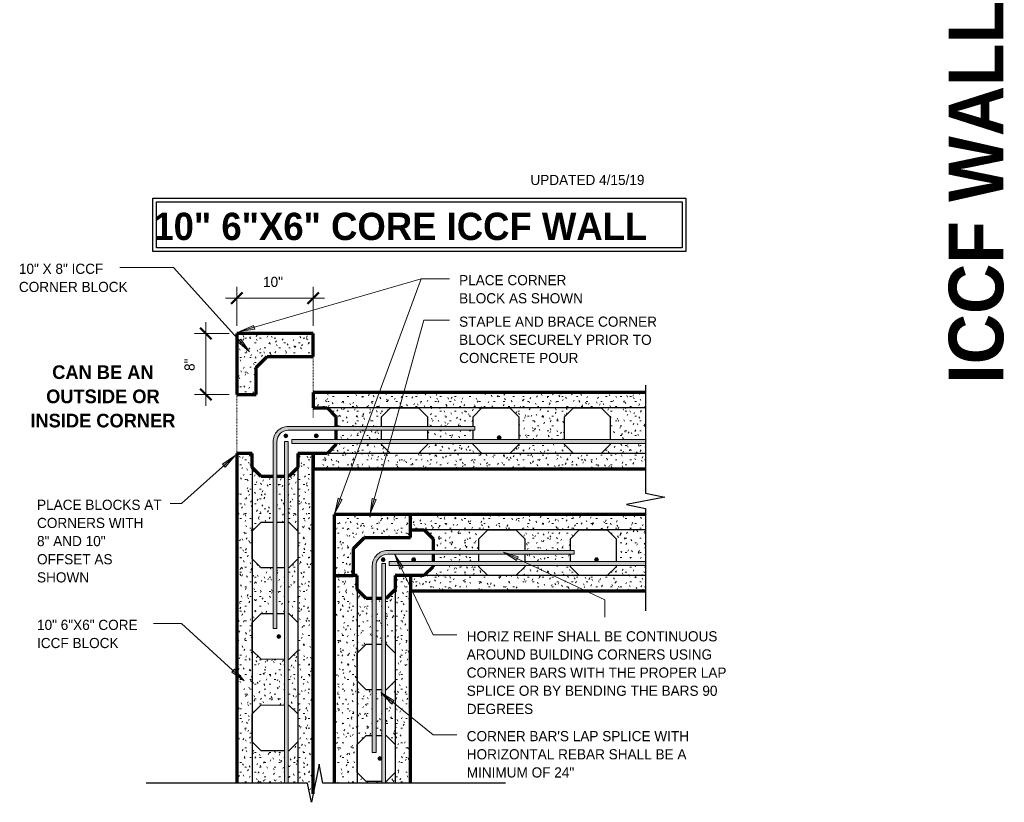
# Model space of a CAD drawing. Header units: inches. Extents: x 0 to 1357, y -35 to 287.
# Tile 10 of 13: x 847 to 976, y 9 to 112. Entities that reach past the tile are written whole.
import ezdxf

# ---------------------------------------------------------------- set-up
doc = ezdxf.new("R2010")
doc.units = ezdxf.units.IN
doc.header["$MEASUREMENT"] = 0
doc.linetypes.add('Hidden 1_16_', pattern=[0.09375, 0.0625, -0.03125])
doc.layers.add('A-ANNO-DIMS', color=1, linetype='Continuous')
for name, color, linetype, lineweight in [('A-ANNO-DIMS-16', 1, 'Continuous', 9), ('A-ANNO-TEXT', 2, 'Continuous', 9), ('A-DETL', 5, 'Hidden 1_16_', 9), ('A-DETL-GENF', 3, 'Continuous', 9), ('A-DETL-HLIN', 3, 'Continuous', 70), ('A-DETL-MLIN', 3, 'Continuous', 30)]:
    doc.layers.add(name, color=color, linetype=linetype, lineweight=lineweight)
doc.dimstyles.new('Linear_-_3_32__SBT', dxfattribs={"dimscale": 12, "dimtxt": 0.125, "dimasz": 0.18, "dimexe": 0.125, "dimexo": 0.005208, "dimgap": 0.083333, "dimtad": 1, "dimtoh": 1, "dimdec": 0, "dimzin": 3, "dimdsep": 46, "dimlunit": 4, "dimtxsty": 'Standard', "dimtsz": 0.088388, "dimcen": 0.09, "dimdle": 0.125, "dimazin": 1, "dimtfac": 1, "dimtdec": 0, "dimtmove": 0, "dimatfit": 3, "dimfxl": 0, "dimtvp": 1, "dimtolj": 1, "dimtzin": 0, "dimarcsym": 0})
pattern_1 = [(0, (724.329, 0), (2.56, 0.64), [0.211, -1.709, 0.211, -1.709, -10.24]), (0, (724.329, 0), (2.56, 0.64), [-3.84, 0.211, -3.629, 0.211, -1.709, -4.48]), (0, (724.329, 0), (2.56, 0.64), [-9.6, 0.211, -1.069, 0.211, -2.989]), (120, (725.289, 0.32), (-1.8342563, 1.897025), [0.211, -1.709, 0.211, -1.709, -10.24]), (120, (725.289, 0.32), (-1.8342563, 1.897025), [-3.84, 0.211, -3.629, 0.211, -1.709, -4.48]), (120, (725.289, 0.32), (-1.8342563, 1.897025), [-9.6, 0.211, -1.069, 0.211, -2.989]), (240, (725.609, 1.6), (-0.7257437, -2.537025), [0.211, -1.709, 0.211, -1.709, -10.24]), (240, (725.609, 1.6), (-0.7257437, -2.537025), [-3.84, 0.211, -3.629, 0.211, -1.709, -4.48]), (240, (725.609, 1.6), (-0.7257437, -2.537025), [-9.6, 0.211, -1.069, 0.211, -2.989])]

# ---------------------------------------------------------------- blocks, each defined once
blk = doc.blocks.new('Reinf Bar Eleva_NSTRUCTION0')
at = {"layer": 'A-DETL-GENF'}
blk.add_hatch(color=256, dxfattribs=at).paths.add_polyline_path([(31.33, 0), (31.33, 0.5), (2.5, 0.5), (2.5, 0)], flags=0)
for p, q in [((31.33, 0.5), (2.5, 0.5)), ((2.5, 0), (31.33, 0)), ((31.33, 0), (31.33, 0.5))]:
    blk.add_line(p, q, dxfattribs=at)
blk = doc.blocks.new('Reinf Bar Secti_NSTRUCTION0')
at = {"layer": 'A-DETL-GENF'}
h = blk.add_hatch(color=256, dxfattribs=at)
edge = h.paths.add_edge_path(flags=0)
edge.add_arc((0, 0), 0.25, 180, 360)
edge.add_arc((0, 0), 0.25, 0, 180)
for start, end in [(0, 180), (180, 0)]:
    blk.add_arc((0, 0), 0.25, start, end, dxfattribs=at)
blk = doc.blocks.new('Reinf Bar Eleva_NSTRUCTION1')
at = {"layer": 'A-DETL-GENF'}
blk.add_hatch(color=256, dxfattribs=at).paths.add_polyline_path([(52.29, 0), (52.29, 0.5), (18.61, 0.5), (18.61, 0)], flags=0)
for p, q in [((52.29, 0.5), (18.61, 0.5)), ((18.61, 0), (52.29, 0)), ((52.29, 0), (52.29, 0.5))]:
    blk.add_line(p, q, dxfattribs=at)
blk = doc.blocks.new('Reinf Bar Bend _NSTRUCTION0')
at = {"layer": 'A-DETL-GENF'}
h = blk.add_hatch(color=256, dxfattribs=at)
edge = h.paths.add_edge_path(flags=0)
edge.add_line((-1.5, 0.5), (-26, 0.5))
edge.add_line((-26, 0.5), (-26, 0))
edge.add_line((-26, 0), (-1.5, 0))
edge.add_spline(control_points=[(-1.5, 0), (-1.37, 0), (-1.17, -0.03), (-0.92, -0.11), (-0.75, -0.2), (-0.59, -0.31), (-0.44, -0.44), (-0.31, -0.59), (-0.2, -0.75), (-0.11, -0.92), (-0.03, -1.17), (0, -1.37), (0, -1.5)], knot_values=[0, 0, 0, 0, 0.404156, 0.595405, 0.783325, 0.976031, 1.175391, 1.374751, 1.567457, 1.755378, 1.946626, 2.350782, 2.350782, 2.350782, 2.350782], degree=3, periodic=0)
edge.add_line((0, -1.5), (0, -26))
edge.add_line((0, -26), (0.5, -26))
edge.add_line((0.5, -26), (0.5, -1.5))
edge.add_spline(control_points=[(0.5, -1.5), (0.5, -1.37), (0.48, -1.17), (0.42, -0.91), (0.35, -0.73), (0.27, -0.56), (0.16, -0.39), (0.05, -0.23), (-0.08, -0.08), (-0.23, 0.05), (-0.39, 0.16), (-0.56, 0.27), (-0.73, 0.35), (-0.91, 0.42), (-1.17, 0.48), (-1.37, 0.5), (-1.5, 0.5)], knot_values=[0, 0, 0, 0, 0.399354, 0.592814, 0.784392, 0.978725, 1.17682, 1.374914, 1.569247, 1.76358, 1.961675, 2.15977, 2.354103, 2.545681, 2.73914, 3.138495, 3.138495, 3.138495, 3.138495], degree=3, periodic=0)
for p, q in [((-1.5, 0.5), (-26, 0.5)), ((-26, 0.5), (-26, 0)), ((-26, 0), (-1.5, 0)), ((0, -1.5), (0, -26)), ((0.5, -26), (0.5, -1.5)), ((0, -26), (0.5, -26))]:
    blk.add_line(p, q, dxfattribs=at)
for radius, start in [(2, 0), (1.5, 360)]:
    blk.add_arc((-1.5, -1.5), radius, start, 90, dxfattribs=at)
blk = doc.blocks.new('Reinf Bar Eleva_NSTRUCTION2')
at = {"layer": 'A-DETL-GENF'}
blk.add_hatch(color=256, dxfattribs=at).paths.add_polyline_path([(52.29, 0), (52.29, 0.5), (5.83, 0.5), (5.83, 0)], flags=0)
for p, q in [((52.29, 0.5), (5.83, 0.5)), ((5.83, 0), (52.29, 0)), ((52.29, 0), (52.29, 0.5))]:
    blk.add_line(p, q, dxfattribs=at)
blk = doc.blocks.new('Reinf Bar Eleva_NSTRUCTION3')
at = {"layer": 'A-DETL-GENF'}
blk.add_hatch(color=256, dxfattribs=at).paths.add_polyline_path([(49.59, 0), (49.59, 0.5), (4.74, 0.5), (4.74, 0)], flags=0)
for p, q in [((49.59, 0.5), (4.74, 0.5)), ((4.74, 0), (49.59, 0)), ((49.59, 0), (49.59, 0.5))]:
    blk.add_line(p, q, dxfattribs=at)
blk = doc.blocks.new('Break Line1 - B_NSTRUCTION0')
at = {"layer": 'A-DETL-GENF', "lineweight": 30}
for p, q in [((-1, 0), (-0.5, 2.5)), ((-0.5, 2.5), (0.5, -2.5)), ((-15.17, 0), (-1, 0)), ((0.5, -2.5), (1, 0)), ((1, 0), (14.44, 0))]:
    blk.add_line(p, q, dxfattribs=at)
blk = doc.blocks.new('Break Line2 - B_NSTRUCTION0')
at = {"layer": 'A-DETL-GENF', "lineweight": 30}
for p, q in [((0.5, 2.5), (-0.5, -2.5)), ((1, 0), (0.5, 2.5)), ((-1, 0), (-22.19, 0)), ((-0.5, -2.5), (-1, 0)), ((24.99, 0), (1, 0))]:
    blk.add_line(p, q, dxfattribs=at)
blk = doc.blocks.new('DIMBLOCK1-ICCF _NSTRUCTION0')
at = {"layer": 'A-ANNO-DIMS-16'}
for p, q in [((875.61, 71.36), (875.61, 76.49)), ((885.61, 71.36), (885.61, 76.49)), ((874.11, 74.99), (887.11, 74.99)), ((875.61, 74.99), (875.61, 71.36)), ((885.61, 74.99), (885.61, 71.36))]:
    blk.add_line(p, q, dxfattribs=at)
at = {"layer": 'A-ANNO-DIMS-16', "lineweight": 50}
for p, q in [((875.61, 74.99), (874.86, 74.24)), ((875.61, 74.99), (876.36, 75.74)), ((885.61, 74.99), (884.86, 74.24)), ((885.61, 74.99), (886.36, 75.74))]:
    blk.add_line(p, q, dxfattribs=at)
at = {"layer": 'A-ANNO-DIMS-16', "color": 0, "insert": (879.04, 77.8), "char_height": 1.3341, "width": 3.7714, "attachment_point": 1, "line_spacing_factor": 1.070803}
blk.add_mtext('\\fStylus BT|b0|i0|c0|p34|;10"', dxfattribs=at)
blk = doc.blocks.new('DIMBLOCK2-ICCF _NSTRUCTION0')
at = {"layer": 'A-ANNO-DIMS-16', "lineweight": 50}
for p, q in [((871.54, 70.36), (870.79, 71.11)), ((871.54, 70.36), (872.29, 69.61)), ((871.54, 62.36), (870.79, 63.11)), ((871.54, 62.36), (872.29, 61.61))]:
    blk.add_line(p, q, dxfattribs=at)
at = {"layer": 'A-ANNO-DIMS-16'}
for p, q in [((871.54, 71.86), (871.54, 60.86)), ((874.61, 70.36), (870.04, 70.36)), ((871.54, 70.36), (874.61, 70.36)), ((874.61, 62.36), (870.04, 62.36)), ((871.54, 62.36), (874.61, 62.36))]:
    blk.add_line(p, q, dxfattribs=at)
at = {"layer": 'A-ANNO-DIMS-16', "color": 0, "insert": (868.73, 65.44), "char_height": 1.3341, "width": 2.2, "attachment_point": 1, "rotation": 90, "line_spacing_factor": 1.070803}
blk.add_mtext('\\fStylus BT|b0|i0|c0|p34|;8"', dxfattribs=at)

msp = doc.modelspace()

# ---------------------------------------------------------------- hatches: boundary and pattern name
at = {"layer": 'A-ANNO-TEXT'}
for points in [[(877.95, 70.93), (877.81, 71.43), (875.96, 70.62)], [(876.11, 69.62), (875.72, 69.27), (877.25, 67.96)], [(873.7, 53.2), (874.05, 52.8), (875.37, 54.33)], [(889.41, 48.59), (888.92, 48.77), (888.47, 46.8)], [(893.88, 48.58), (893.38, 48.72), (893.09, 46.72)], [(912.31, 40.57), (912.53, 41.05), (910.61, 41.66)], [(896.98, 39.43), (897.45, 39.66), (896.36, 41.35)], [(875.29, 26.3), (874.93, 25.91), (876.58, 24.76)], [(895.89, 21.77), (896.22, 22.18), (894.49, 23.23)]]:
    msp.add_hatch(color=7, dxfattribs=at).paths.add_polyline_path(points, flags=0)
at = {"layer": 'A-DETL-GENF'}
h = msp.add_hatch(dxfattribs=at)
h.set_pattern_fill('FP7_20', style=0, pattern_type=2)
h.set_pattern_definition(pattern_1)
h.paths.add_polyline_path([(875.61, 70.36), (875.61, 62.36), (878.12, 62.36), (878.12, 65.89), (879.58, 67.36), (885.61, 67.36), (885.61, 70.36)], flags=0)
h = msp.add_hatch(dxfattribs=at)
h.set_pattern_fill('FP7_20', style=0, pattern_type=2)
h.set_pattern_definition(pattern_1)
h.paths.add_polyline_path([(885.61, 62.61), (885.61, 60.61), (887.44, 60.61), (888.61, 59.43), (888.61, 58.16), (894.61, 58.16), (894.61, 59.43), (895.78, 60.61), (899.44, 60.61), (900.61, 59.43), (900.61, 58.16), (906.61, 58.16), (906.61, 59.43), (907.78, 60.61), (911.44, 60.61), (912.61, 59.43), (912.61, 56.44), (918.61, 56.44), (918.61, 59.43), (919.78, 60.61), (923.44, 60.61), (924.61, 59.43), (924.61, 56.44), (929.27, 56.44), (929.27, 62.61)], flags=0)
h = msp.add_hatch(dxfattribs=at)
h.set_pattern_fill('FP7_20', style=0, pattern_type=2)
h.set_pattern_definition(pattern_1)
h.paths.add_polyline_path([(894.61, 57.66), (888.61, 57.66), (888.61, 56.44), (894.61, 56.44)], flags=0)
h = msp.add_hatch(dxfattribs=at)
h.set_pattern_fill('FP7_20', style=0, pattern_type=2)
h.set_pattern_definition(pattern_1)
h.paths.add_polyline_path([(906.61, 57.66), (900.61, 57.66), (900.61, 56.44), (906.61, 56.44)], flags=0)
h = msp.add_hatch(dxfattribs=at)
h.set_pattern_fill('FP7_20', style=0, pattern_type=2)
h.set_pattern_definition(pattern_1)
h.paths.add_polyline_path([(888.61, 55.78), (887.44, 54.61), (885.61, 54.61), (885.61, 52.61), (929.27, 52.61), (929.27, 55.94), (924.61, 55.94), (924.61, 55.78), (923.44, 54.61), (919.78, 54.61), (918.61, 55.78), (918.61, 55.94), (912.61, 55.94), (912.61, 55.78), (911.44, 54.61), (907.78, 54.61), (906.61, 55.78), (906.61, 55.94), (900.61, 55.94), (900.61, 55.78), (899.44, 54.61), (895.78, 54.61), (894.61, 55.78), (894.61, 55.94), (888.61, 55.94)], flags=0)
h = msp.add_hatch(dxfattribs=at)
h.set_pattern_fill('FP7_20', style=0, pattern_type=2)
h.set_pattern_definition(pattern_1)
h.paths.add_polyline_path([(878.78, 51.61), (877.61, 52.78), (877.61, 54.61), (875.61, 54.61), (875.61, 11.34), (881.86, 11.34), (881.86, 15.6), (878.78, 15.61), (877.61, 16.78), (877.61, 20.43), (878.78, 21.61), (881.86, 21.6), (881.86, 27.6), (878.78, 27.61), (877.61, 28.78), (877.61, 32.43), (878.78, 33.6), (880.36, 33.6), (880.36, 39.6), (878.78, 39.6), (877.61, 40.78), (877.61, 44.43), (878.78, 45.6), (880.36, 45.6), (880.36, 51.61)], flags=0)
h = msp.add_hatch(dxfattribs=at)
h.set_pattern_fill('FP7_20', style=0, pattern_type=2)
h.set_pattern_definition(pattern_1)
h.paths.add_polyline_path([(885.61, 54.6), (883.61, 54.6), (883.61, 52.78), (882.44, 51.61), (882.36, 51.61), (882.36, 45.6), (882.44, 45.6), (883.61, 44.43), (883.61, 40.78), (882.44, 39.6), (882.36, 39.6), (882.36, 33.6), (882.44, 33.6), (883.61, 32.43), (883.61, 28.78), (882.44, 27.6), (882.36, 27.6), (882.36, 21.6), (882.44, 21.6), (883.61, 20.43), (883.61, 16.78), (882.44, 15.6), (882.36, 15.6), (882.36, 11.34), (884.89, 11.34), (885.39, 8.84), (885.61, 9.93)], flags=0)
h = msp.add_hatch(dxfattribs=at)
h.set_pattern_fill('FP7_20', style=0, pattern_type=2)
h.set_pattern_definition(pattern_1)
h.paths.add_polyline_path([(880.86, 51.61), (880.86, 45.6), (881.86, 45.6), (881.86, 51.61)], flags=0)
h = msp.add_hatch(dxfattribs=at)
h.set_pattern_fill('FP7_20', style=0, pattern_type=2)
h.set_pattern_definition(pattern_1)
h.paths.add_polyline_path([(888.39, 46.59), (888.39, 38.59), (890.9, 38.59), (890.9, 42.13), (892.36, 43.59), (898.39, 43.59), (898.39, 46.59)], flags=0)
h = msp.add_hatch(dxfattribs=at)
h.set_pattern_fill('FP7_20', style=0, pattern_type=2)
h.set_pattern_definition(pattern_1)
h.paths.add_polyline_path([(898.39, 46.59), (898.39, 44.59), (900.21, 44.59), (901.39, 43.42), (901.39, 41.89), (907.39, 41.89), (907.39, 43.42), (908.56, 44.59), (912.22, 44.59), (913.39, 43.42), (913.39, 41.89), (919.39, 41.89), (919.39, 43.42), (920.56, 44.59), (924.22, 44.59), (925.39, 43.42), (925.39, 40.42), (929.27, 40.42), (929.27, 46.59)], flags=0)
h = msp.add_hatch(dxfattribs=at)
h.set_pattern_fill('FP7_20', style=0, pattern_type=2)
h.set_pattern_definition(pattern_1)
h.paths.add_polyline_path([(901.39, 40.42), (907.39, 40.42), (907.39, 41.39), (901.39, 41.39)], flags=0)
h = msp.add_hatch(dxfattribs=at)
h.set_pattern_fill('FP7_20', style=0, pattern_type=2)
h.set_pattern_definition(pattern_1)
h.paths.add_polyline_path([(913.39, 40.42), (919.39, 40.42), (919.39, 41.39), (913.39, 41.39)], flags=0)
h = msp.add_hatch(dxfattribs=at)
h.set_pattern_fill('FP7_20', style=0, pattern_type=2)
h.set_pattern_definition(pattern_1)
h.paths.add_polyline_path([(880.86, 39.6), (880.86, 33.6), (881.86, 33.6), (881.86, 39.6)], flags=0)
h = msp.add_hatch(dxfattribs=at)
h.set_pattern_fill('FP7_20', style=0, pattern_type=2)
h.set_pattern_definition(pattern_1)
h.paths.add_polyline_path([(901.39, 39.76), (900.21, 38.59), (898.39, 38.59), (898.39, 36.59), (929.27, 36.59), (929.27, 39.92), (925.39, 39.92), (925.39, 39.76), (924.22, 38.59), (920.56, 38.59), (919.39, 39.76), (919.39, 39.92), (913.39, 39.92), (913.39, 39.76), (912.22, 38.59), (908.56, 38.59), (907.39, 39.76), (907.39, 39.92), (901.39, 39.92)], flags=0)
h = msp.add_hatch(dxfattribs=at)
h.set_pattern_fill('FP7_20', style=0, pattern_type=2)
h.set_pattern_definition(pattern_1)
h.paths.add_polyline_path([(892.56, 35.59), (891.39, 36.76), (891.39, 38.59), (888.39, 38.59), (888.39, 11.34), (894.63, 11.34), (894.63, 11.59), (892.56, 11.59), (891.39, 12.76), (891.39, 16.42), (892.56, 17.59), (893.38, 17.59), (893.38, 23.59), (892.56, 23.59), (891.39, 24.76), (891.39, 28.42), (892.56, 29.59), (893.38, 29.59), (893.38, 35.59)], flags=0)
h = msp.add_hatch(dxfattribs=at)
h.set_pattern_fill('FP7_20', style=0, pattern_type=2)
h.set_pattern_definition(pattern_1)
h.paths.add_polyline_path([(898.39, 38.59), (896.39, 38.59), (896.39, 36.76), (895.22, 35.59), (895.13, 35.59), (895.13, 29.59), (895.22, 29.59), (896.39, 28.42), (896.39, 24.76), (895.22, 23.59), (895.13, 23.59), (895.13, 17.59), (895.22, 17.59), (896.39, 16.42), (896.39, 12.76), (895.22, 11.59), (895.13, 11.59), (895.13, 11.34), (898.39, 11.34)], flags=0)
h = msp.add_hatch(dxfattribs=at)
h.set_pattern_fill('FP7_20', style=0, pattern_type=2)
h.set_pattern_definition(pattern_1)
h.paths.add_polyline_path([(894.63, 29.59), (894.63, 35.59), (893.88, 35.59), (893.88, 29.59)], flags=0)
h = msp.add_hatch(dxfattribs=at)
h.set_pattern_fill('FP7_20', style=0, pattern_type=2)
h.set_pattern_definition(pattern_1)
h.paths.add_polyline_path([(894.63, 17.59), (894.63, 23.59), (893.88, 23.59), (893.88, 17.59)], flags=0)

# ---------------------------------------------------------------- linework, layer by layer
at = {"layer": 'A-ANNO-TEXT', "color": 7}
for p, q in [((863.72, 79.04), (860.22, 79.04)), ((867.27, 79.04), (863.72, 79.04)), ((877.25, 67.96), (867.27, 79.04)), ((875.96, 70.62), (899.8, 77.55)), ((888.47, 46.8), (899.8, 77.55)), ((899.8, 77.55), (903.5, 77.55)), ((899.8, 77.55), (903.5, 77.55)), ((877.81, 71.43), (875.96, 70.62)), ((877.95, 70.93), (877.81, 71.43)), ((893.09, 46.72), (900.16, 72.1)), ((900.16, 72.1), (903.5, 72.1)), ((875.96, 70.62), (877.95, 70.93)), ((876.11, 69.62), (875.72, 69.27)), ((875.72, 69.27), (877.25, 67.96)), ((877.25, 67.96), (876.11, 69.62)), ((875.37, 54.33), (868.34, 48.07)), ((875.37, 54.33), (873.7, 53.2)), ((874.05, 52.8), (875.37, 54.33)), ((873.7, 53.2), (874.05, 52.8)), ((867.85, 48.07), (866.86, 48.07)), ((868.34, 48.07), (867.85, 48.07)), ((888.92, 48.77), (888.47, 46.8)), ((888.47, 46.8), (889.41, 48.59)), ((889.41, 48.59), (888.92, 48.77)), ((893.38, 48.72), (893.09, 46.72)), ((893.09, 46.72), (893.88, 48.58)), ((893.88, 48.58), (893.38, 48.72)), ((912.53, 41.05), (910.61, 41.66)), ((910.61, 41.66), (912.31, 40.57)), ((910.61, 41.66), (923.92, 35.42)), ((897.45, 39.66), (896.36, 41.35)), ((896.36, 41.35), (896.98, 39.43)), ((896.36, 41.35), (901.38, 30.81)), ((912.31, 40.57), (912.53, 41.05)), ((896.98, 39.43), (897.45, 39.66)), ((923.92, 35.42), (923.92, 33.14)), ((866.93, 32.31), (864.66, 32.31)), ((868.34, 32.31), (866.93, 32.31)), ((876.58, 24.76), (868.34, 32.31)), ((901.38, 30.81), (904.5, 30.81)), ((875.29, 26.3), (874.93, 25.91)), ((874.93, 25.91), (876.58, 24.76)), ((876.58, 24.76), (875.29, 26.3)), ((896.22, 22.18), (894.49, 23.23)), ((894.49, 23.23), (895.89, 21.77)), ((894.49, 23.23), (901.38, 17.71)), ((895.89, 21.77), (896.22, 22.18)), ((901.38, 17.71), (904.5, 17.71))]:
    msp.add_line(p, q, dxfattribs=at)
at = {"layer": 'A-DETL', "linetype": 'Continuous', "lineweight": 30}
for p, q in [((864.56, 88.12), (934.55, 88.12)), ((864.56, 81.12), (864.56, 88.12)), ((934.55, 88.12), (934.55, 81.12)), ((865.06, 87.62), (934.05, 87.62)), ((865.06, 81.62), (865.06, 87.62)), ((934.05, 87.62), (934.05, 81.62)), ((934.05, 81.62), (865.06, 81.62)), ((934.55, 81.12), (864.56, 81.12)), ((894.61, 59.43), (895.78, 60.61)), ((895.78, 60.61), (899.44, 60.61)), ((899.44, 60.61), (900.61, 59.43)), ((906.61, 59.43), (907.78, 60.61)), ((907.78, 60.61), (911.44, 60.61)), ((911.44, 60.61), (912.61, 59.43)), ((918.61, 59.43), (919.78, 60.61)), ((919.78, 60.61), (923.44, 60.61)), ((923.44, 60.61), (924.61, 59.43)), ((894.61, 58.16), (894.61, 59.43)), ((900.61, 59.43), (900.61, 58.16)), ((906.61, 58.16), (906.61, 59.43)), ((912.61, 59.43), (912.61, 56.44)), ((918.61, 56.44), (918.61, 59.43)), ((924.61, 59.43), (924.61, 56.44)), ((894.61, 56.44), (894.61, 57.66)), ((900.61, 57.66), (900.61, 56.44)), ((906.61, 56.44), (906.61, 57.66)), ((894.61, 55.78), (894.61, 55.94)), ((895.78, 54.61), (894.61, 55.78)), ((900.61, 55.78), (899.44, 54.61)), ((900.61, 55.94), (900.61, 55.78)), ((906.61, 55.78), (906.61, 55.94)), ((907.78, 54.61), (906.61, 55.78)), ((912.61, 55.78), (911.44, 54.61)), ((912.61, 55.94), (912.61, 55.78)), ((918.61, 55.78), (918.61, 55.94)), ((919.78, 54.61), (918.61, 55.78)), ((924.61, 55.78), (923.44, 54.61)), ((924.61, 55.94), (924.61, 55.78)), ((899.44, 54.61), (895.78, 54.61)), ((911.44, 54.61), (907.78, 54.61)), ((923.44, 54.61), (919.78, 54.61)), ((877.61, 44.43), (878.78, 45.6)), ((878.78, 45.6), (880.36, 45.6)), ((880.86, 45.6), (881.86, 45.6)), ((882.36, 45.6), (882.44, 45.6)), ((882.44, 45.6), (883.61, 44.43)), ((877.61, 40.78), (877.61, 44.43)), ((883.61, 44.43), (883.61, 40.78)), ((907.39, 43.42), (908.56, 44.59)), ((908.56, 44.59), (912.22, 44.59)), ((912.22, 44.59), (913.39, 43.42)), ((919.39, 43.42), (920.56, 44.59)), ((920.56, 44.59), (924.22, 44.59)), ((924.22, 44.59), (925.39, 43.42)), ((907.39, 41.89), (907.39, 43.42)), ((913.39, 43.42), (913.39, 41.89)), ((919.39, 41.89), (919.39, 43.42)), ((925.39, 43.42), (925.39, 40.42)), ((907.39, 40.42), (907.39, 41.39)), ((913.39, 41.39), (913.39, 40.42)), ((919.39, 40.42), (919.39, 41.39)), ((878.78, 39.6), (877.61, 40.78)), ((883.61, 40.78), (882.44, 39.6)), ((880.36, 39.6), (878.78, 39.6)), ((881.86, 39.6), (880.86, 39.6)), ((882.44, 39.6), (882.36, 39.6)), ((907.39, 39.76), (907.39, 39.92)), ((908.56, 38.59), (907.39, 39.76)), ((913.39, 39.76), (912.22, 38.59)), ((913.39, 39.92), (913.39, 39.76)), ((919.39, 39.76), (919.39, 39.92)), ((920.56, 38.59), (919.39, 39.76)), ((925.39, 39.76), (924.22, 38.59)), ((925.39, 39.92), (925.39, 39.76)), ((912.22, 38.59), (908.56, 38.59)), ((924.22, 38.59), (920.56, 38.59)), ((877.61, 32.43), (878.78, 33.6)), ((877.61, 28.78), (877.61, 32.43)), ((878.78, 33.6), (880.36, 33.6)), ((880.86, 33.6), (881.86, 33.6)), ((882.36, 33.6), (882.44, 33.6)), ((882.44, 33.6), (883.61, 32.43)), ((883.61, 32.43), (883.61, 28.78)), ((878.78, 27.61), (877.61, 28.78)), ((883.61, 28.78), (882.44, 27.6)), ((891.39, 28.42), (892.56, 29.59)), ((892.56, 29.59), (893.38, 29.59)), ((893.88, 29.59), (894.63, 29.59)), ((895.13, 29.59), (895.22, 29.59)), ((895.22, 29.59), (896.39, 28.42)), ((881.86, 27.6), (878.78, 27.61)), ((882.44, 27.6), (882.36, 27.6)), ((891.39, 24.76), (891.39, 28.42)), ((896.39, 28.42), (896.39, 24.76)), ((892.56, 23.59), (891.39, 24.76)), ((896.39, 24.76), (895.22, 23.59)), ((893.38, 23.59), (892.56, 23.59)), ((894.63, 23.59), (893.88, 23.59)), ((895.22, 23.59), (895.13, 23.59)), ((877.61, 20.43), (878.78, 21.61)), ((878.78, 21.61), (881.86, 21.6)), ((882.36, 21.6), (882.44, 21.6)), ((882.44, 21.6), (883.61, 20.43)), ((877.61, 16.78), (877.61, 20.43)), ((883.61, 20.43), (883.61, 16.78)), ((891.39, 16.42), (892.56, 17.59)), ((892.56, 17.59), (893.38, 17.59)), ((893.88, 17.59), (894.63, 17.59)), ((895.13, 17.59), (895.22, 17.59)), ((895.22, 17.59), (896.39, 16.42)), ((878.78, 15.61), (877.61, 16.78)), ((881.86, 15.6), (878.78, 15.61)), ((882.44, 15.6), (882.36, 15.6)), ((883.61, 16.78), (882.44, 15.6)), ((891.39, 12.76), (891.39, 16.42)), ((896.39, 16.42), (896.39, 12.76)), ((892.56, 11.59), (891.39, 12.76)), ((896.39, 12.76), (895.22, 11.59)), ((894.63, 11.59), (892.56, 11.59)), ((895.22, 11.59), (895.13, 11.59))]:
    msp.add_line(p, q, dxfattribs=at)
at = {"layer": 'A-DETL', "linetype": 'Continuous', "lineweight": 70}
for p, q in [((878.12, 65.89), (879.58, 67.36)), ((879.58, 67.36), (885.61, 67.36)), ((878.12, 62.36), (878.12, 65.89)), ((885.61, 60.61), (887.44, 60.61)), ((887.44, 60.61), (888.61, 59.43)), ((888.61, 59.43), (888.61, 58.16)), ((888.61, 57.66), (888.61, 56.44)), ((888.61, 55.78), (887.44, 54.61)), ((888.61, 55.94), (888.61, 55.78)), ((877.61, 52.78), (877.61, 54.61)), ((883.61, 54.6), (883.61, 52.78)), ((887.44, 54.61), (885.61, 54.61)), ((878.78, 51.61), (877.61, 52.78)), ((883.61, 52.78), (882.44, 51.61)), ((880.36, 51.61), (878.78, 51.61)), ((881.86, 51.61), (880.86, 51.61)), ((882.44, 51.61), (882.36, 51.61)), ((898.39, 44.59), (900.21, 44.59)), ((900.21, 44.59), (901.39, 43.42)), ((890.9, 42.13), (892.36, 43.59)), ((892.36, 43.59), (898.39, 43.59)), ((901.39, 43.42), (901.39, 41.89)), ((890.9, 38.59), (890.9, 42.13)), ((901.39, 41.39), (901.39, 40.42)), ((901.39, 39.76), (900.21, 38.59)), ((901.39, 39.92), (901.39, 39.76)), ((891.39, 36.76), (891.39, 38.59)), ((896.39, 38.59), (896.39, 36.76)), ((900.21, 38.59), (898.39, 38.59)), ((892.56, 35.59), (891.39, 36.76)), ((896.39, 36.76), (895.22, 35.59)), ((893.38, 35.59), (892.56, 35.59)), ((894.63, 35.59), (893.88, 35.59)), ((895.22, 35.59), (895.13, 35.59))]:
    msp.add_line(p, q, dxfattribs=at)
at = {"layer": 'A-DETL'}
for p, q in [((885.61, 67.36), (885.61, 62.61)), ((875.61, 64.35), (875.61, 54.61)), ((885.61, 60.61), (885.61, 59.35))]:
    msp.add_line(p, q, dxfattribs=at)
at = {"layer": 'A-DETL-HLIN'}
for p, q in [((875.61, 70.36), (875.61, 62.36)), ((885.61, 70.36), (875.61, 70.36)), ((885.61, 67.36), (885.61, 70.36)), ((875.61, 62.36), (878.12, 62.36)), ((885.61, 62.61), (885.61, 60.61)), ((929.27, 62.61), (885.61, 62.61)), ((877.61, 54.61), (875.61, 54.61)), ((875.61, 54.61), (875.61, 11.34)), ((885.61, 54.6), (883.61, 54.6)), ((885.61, 54.61), (885.61, 52.61)), ((885.61, 9.93), (885.61, 54.6)), ((885.61, 52.61), (929.27, 52.61)), ((888.39, 46.59), (888.39, 38.59)), ((898.39, 46.59), (888.39, 46.59)), ((929.27, 46.59), (898.39, 46.59)), ((898.39, 43.59), (898.39, 46.59)), ((888.39, 38.59), (888.39, 11.34)), ((888.39, 38.59), (890.9, 38.59)), ((891.39, 38.59), (890.9, 38.59)), ((898.39, 38.59), (896.39, 38.59)), ((898.39, 38.59), (898.39, 36.59)), ((898.39, 11.34), (898.39, 36.59)), ((898.39, 36.59), (929.27, 36.59))]:
    msp.add_line(p, q, dxfattribs=at)
at = {"layer": 'A-DETL-MLIN'}
for p, q in [((929.27, 60.61), (885.61, 60.61)), ((877.61, 54.61), (877.61, 11.34)), ((883.61, 54.61), (883.61, 11.34)), ((929.27, 54.61), (885.61, 54.61)), ((929.27, 44.59), (898.39, 44.59)), ((891.39, 38.59), (891.39, 11.34)), ((896.39, 38.59), (896.39, 11.34)), ((929.27, 38.59), (898.39, 38.59))]:
    msp.add_line(p, q, dxfattribs=at)

# ---------------------------------------------------------------- block references
at = {"layer": 'A-DETL-GENF'}
for name, p, rotation in [('Break Line1 - B_NSTRUCTION0', (929.27, 48.4), 270.0000000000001), ('Reinf Bar Bend _NSTRUCTION0', (880.86, 57.66), 89.99999999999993), ('Reinf Bar Eleva_NSTRUCTION3', (882.36, 6.6), 90.00000000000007), ('Reinf Bar Eleva_NSTRUCTION2', (935.11, 56.44), 180), ('Reinf Bar Bend _NSTRUCTION0', (893.88, 41.39), 89.99999999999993), ('Reinf Bar Eleva_NSTRUCTION0', (895.13, 8.84), 90.00000000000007), ('Reinf Bar Eleva_NSTRUCTION1', (947.89, 40.42), 180)]:
    msp.add_blockref(name, p, dxfattribs=dict(at, rotation=rotation))
for name, p in [('Reinf Bar Secti_NSTRUCTION0', (882.04, 56.94)), ('Reinf Bar Secti_NSTRUCTION0', (886.04, 56.94)), ('Reinf Bar Secti_NSTRUCTION0', (910.04, 56.69)), ('Reinf Bar Secti_NSTRUCTION0', (894.82, 40.67)), ('Reinf Bar Secti_NSTRUCTION0', (898.82, 40.67)), ('Reinf Bar Secti_NSTRUCTION0', (922.82, 40.67)), ('Reinf Bar Secti_NSTRUCTION0', (881.11, 30.59)), ('Reinf Bar Secti_NSTRUCTION0', (894.38, 14.58)), ('Break Line2 - B_NSTRUCTION0', (885.89, 11.34))]:
    msp.add_blockref(name, p, dxfattribs=at)

# ---------------------------------------------------------------- texts
at = {"layer": 'A-ANNO-TEXT', "color": 253, "insert": (969.06, 63.76), "char_height": 7.1651, "width": 59.904, "attachment_point": 1, "rotation": 90, "line_spacing_factor": 1.063354}
msp.add_mtext('\\fStylus BT|b1|i0|c0|p34|;ICCF WALL', dxfattribs=at)
at = {"layer": 'A-ANNO-TEXT', "color": 7}
for s, insert, char_height, width, attachment_point, line_spacing_factor in [('\\fStylus BT|b0|i0|c0|p34|;UPDATED 4/15/19', (914.14, 91.18), 1.3341, 19.422, 1, 1.070803), ('\\fStylus BT|b1|i0|c0|p34|;10" 6"X6" CORE ICCF WALL', (864.64, 86.21), 3.5826, 77.568, 1, 1.063354), ('\\fStylus BT|b0|i0|c0|p34|;10" X 8" ICCF\\PCORNER BLOCK', (846.99, 79.52), 1.3341, 16.902, 1, 1.070803), ('\\fStylus BT|b0|i0|c0|p34|;PLACE CORNER\\PBLOCK AS SHOWN', (904.78, 78.03), 1.3341, 19.962, 1, 1.070803), ('\\fStylus BT|b0|i0|c0|p34|;STAPLE AND BRACE CORNER\\PBLOCK SECURELY PRIOR TO\\PCONCRETE POUR', (904.78, 72.58), 1.3341, 30.564, 1, 1.070803), ('\\fStylus BT|b1|i0|c0|p34|;CAN BE AN\\POUTSIDE OR\\PINSIDE CORNER', (858.02, 66.18), 1.7913, 22.56, 2, 1.063354), ('\\fStylus BT|b0|i0|c0|p34|;PLACE BLOCKS AT\\PCORNERS WITH\\P8" AND 10"\\POFFSET AS\\PSHOWN', (849.37, 48.55), 1.3341, 19.458, 1, 1.070803), ('\\fStylus BT|b0|i0|c0|p34|;10" 6"X6" CORE\\PICCF BLOCK', (849.37, 32.79), 1.3341, 16.812, 1, 1.070803), ('\\fStylus BT|b0|i0|c0|p34|;HORIZ REINF SHALL BE CONTINUOUS\\PAROUND BUILDING CORNERS USING\\PCORNER BARS WITH THE PROPER LAP\\PSPLICE OR BY BENDING THE BARS 90\\PDEGREES', (905.78, 31.29), 1.3341, 40.284, 1, 1.070803), ('\\fStylus BT|b0|i0|c0|p34|;CORNER BAR\'S LAP SPLICE WITH\\PHORIZONTAL REBAR SHALL BE A\\PMINIMUM OF 24"', (905.78, 18.19), 1.3341, 34.434, 1, 1.070803)]:
    msp.add_mtext(s, dxfattribs=dict(at, insert=insert, char_height=char_height, width=width, attachment_point=attachment_point, line_spacing_factor=line_spacing_factor))

# ---------------------------------------------------------------- dimensions: what is measured, and where the dimension line sits
at = {"layer": 'A-ANNO-DIMS', "lineweight": 9}
dim = msp.add_linear_dim(base=(885.61, 74.99), p1=(875.61, 70.36), p2=(885.61, 70.36), dimstyle='Linear_-_3_32__SBT', dxfattribs=at)
dim.commit()
dim.dimension.update_dxf_attribs({"geometry": 'DIMBLOCK1-ICCF _NSTRUCTION0', "text_midpoint": (880.61, 76.74)})
dim = msp.add_linear_dim(base=(871.54, 62.36), p1=(875.61, 70.36), p2=(875.61, 62.36), angle=90, dimstyle='Linear_-_3_32__SBT', dxfattribs=at)
dim.commit()
dim.dimension.update_dxf_attribs({"geometry": 'DIMBLOCK2-ICCF _NSTRUCTION0', "text_midpoint": (869.79, 66.36)})

doc.saveas('drawing.dxf')
